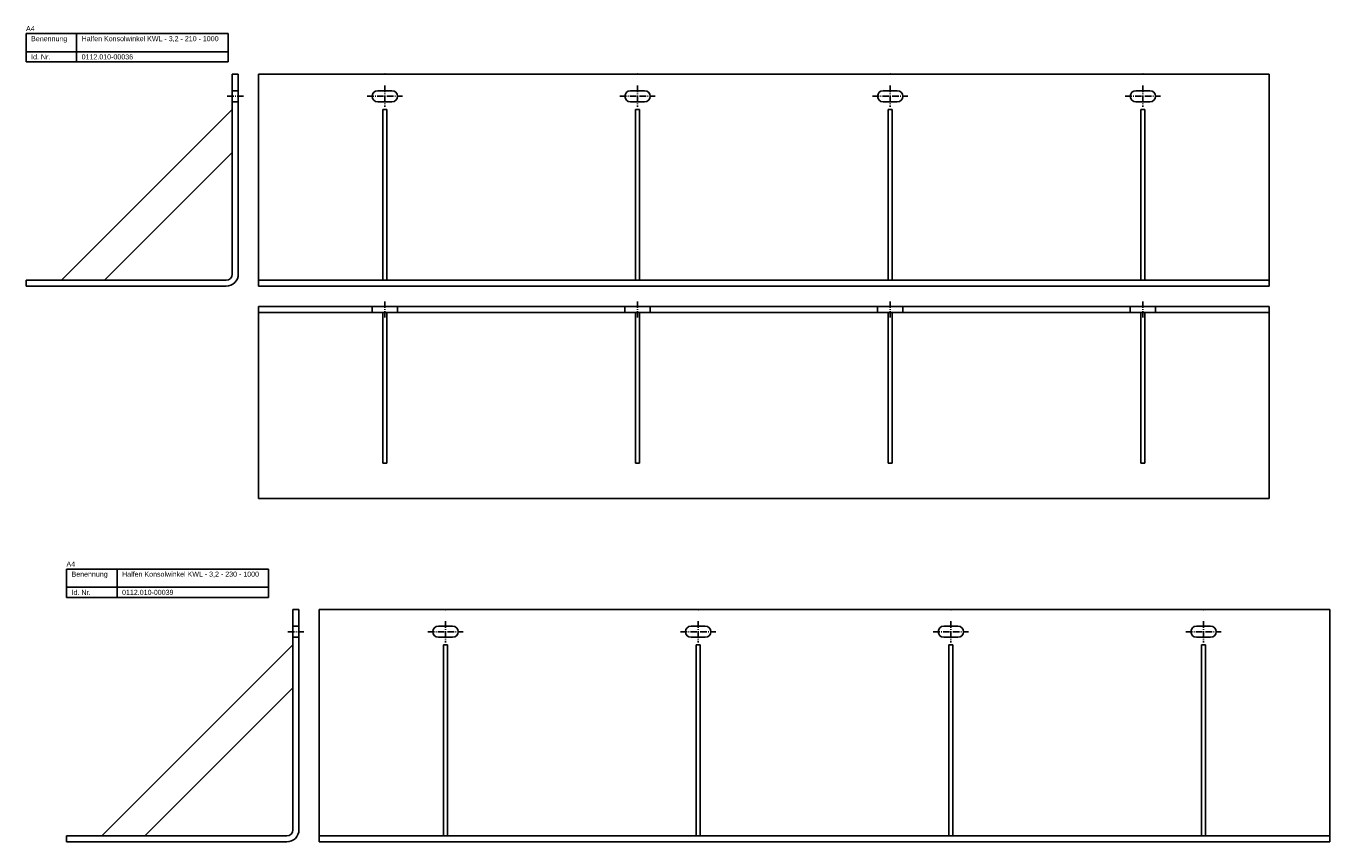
# Model space of a CAD drawing. Header units: millimetres. Extents: x 3683 to 6843, y -2519 to 868.
# Tile 6 of 12: x 5493 to 6783, y -1659 to -852. Entities that reach past the tile are written whole.
import ezdxf

# ---------------------------------------------------------------- set-up
doc = ezdxf.new("R2010")
doc.units = ezdxf.units.MM
doc.linetypes.add('MITTELLINIE', pattern=[0.977, 0.65, -0.13, 0.067, -0.13])
doc.linetypes.add('VERDECKT', pattern=[9.525, 6.35, -3.175])
doc.layers.add('HALFEN-KONSOLANKER', color=2, linetype='CONTINUOUS')
doc.styles.add('ARIAL50', font='ARIAL.TTF', dxfattribs={"height": 5})

msp = doc.modelspace()

# ---------------------------------------------------------------- linework, layer by layer
at = {"layer": 'HALFEN-KONSOLANKER'}
for p, q in [((5493.1, -859.2), (5693.1, -859.2)), ((5493.1, -887.2), (5493.1, -859.2)), ((5543.1, -887.2), (5543.1, -859.2)), ((5693.1, -887.2), (5693.1, -859.2)), ((5493.1, -877.2), (5693.1, -877.2)), ((5493.1, -887.2), (5693.1, -887.2)), ((5697.1, -899.2), (5697.1, -1097.2)), ((5697.1, -899.2), (5703.1, -899.2)), ((5703.1, -899.2), (5703.1, -1097.2)), ((5723.1, -899.2), (6723.1, -899.2)), ((5723.1, -899.2), (5723.1, -1109.2)), ((6723.1, -899.2), (6723.1, -1109.2)), ((5841.1, -915.7), (5855.1, -915.7)), ((6091.1, -915.7), (6105.1, -915.7)), ((6341.1, -915.7), (6355.1, -915.7)), ((6591.1, -915.7), (6605.1, -915.7)), ((5841.1, -926.7), (5855.1, -926.7)), ((6091.1, -926.7), (6105.1, -926.7)), ((6341.1, -926.7), (6355.1, -926.7)), ((6591.1, -926.7), (6605.1, -926.7)), ((5697.1, -934.2), (5528.1, -1103.2)), ((5846.1, -934.2), (5846.1, -1103.2)), ((5846.1, -934.2), (5850.1, -934.2)), ((5850.1, -934.2), (5850.1, -1103.2)), ((6096.1, -934.2), (6096.1, -1103.2)), ((6096.1, -934.2), (6100.1, -934.2)), ((6100.1, -934.2), (6100.1, -1103.2)), ((6346.1, -934.2), (6346.1, -1103.2)), ((6346.1, -934.2), (6350.1, -934.2)), ((6350.1, -934.2), (6350.1, -1103.2)), ((6596.1, -934.2), (6596.1, -1103.2)), ((6596.1, -934.2), (6600.1, -934.2)), ((6600.1, -934.2), (6600.1, -1103.2)), ((5697.1, -976.7), (5570.6, -1103.2)), ((5691.1, -1103.2), (5493.1, -1103.2)), ((5493.1, -1103.2), (5493.1, -1109.2)), ((5691.1, -1109.2), (5493.1, -1109.2)), ((5723.1, -1103.2), (6723.1, -1103.2)), ((5723.1, -1109.2), (6723.1, -1109.2)), ((6723.1, -1129.2), (5723.1, -1129.2)), ((5723.1, -1319.2), (5723.1, -1129.2)), ((6723.1, -1319.2), (6723.1, -1129.2)), ((6723.1, -1135.2), (5723.1, -1135.2)), ((5846.1, -1135.2), (5846.1, -1284.2)), ((5850.1, -1135.2), (5850.1, -1284.2)), ((6096.1, -1135.2), (6096.1, -1284.2)), ((6100.1, -1135.2), (6100.1, -1284.2)), ((6346.1, -1135.2), (6346.1, -1284.2)), ((6350.1, -1135.2), (6350.1, -1284.2)), ((6596.1, -1135.2), (6596.1, -1284.2)), ((6600.1, -1135.2), (6600.1, -1284.2)), ((5850.1, -1284.2), (5846.1, -1284.2)), ((6100.1, -1284.2), (6096.1, -1284.2)), ((6350.1, -1284.2), (6346.1, -1284.2)), ((6600.1, -1284.2), (6596.1, -1284.2)), ((6723.1, -1319.2), (5723.1, -1319.2)), ((5533.1, -1389.2), (5733.1, -1389.2)), ((5533.1, -1417.2), (5533.1, -1389.2)), ((5583.1, -1417.2), (5583.1, -1389.2)), ((5733.1, -1417.2), (5733.1, -1389.2)), ((5533.1, -1407.2), (5733.1, -1407.2)), ((5533.1, -1417.2), (5733.1, -1417.2)), ((5757.1, -1429.2), (5757.1, -1647.2)), ((5757.1, -1429.2), (5763.1, -1429.2)), ((5763.1, -1429.2), (5763.1, -1647.2)), ((5783.1, -1429.2), (6783.1, -1429.2)), ((5783.1, -1429.2), (5783.1, -1659.2)), ((6783.1, -1429.2), (6783.1, -1659.2)), ((5901.1, -1445.7), (5915.1, -1445.7)), ((5901.1, -1456.7), (5915.1, -1456.7)), ((6151.1, -1445.7), (6165.1, -1445.7)), ((6151.1, -1456.7), (6165.1, -1456.7)), ((6401.1, -1445.7), (6415.1, -1445.7)), ((6401.1, -1456.7), (6415.1, -1456.7)), ((6651.1, -1445.7), (6665.1, -1445.7)), ((6651.1, -1456.7), (6665.1, -1456.7)), ((5757.1, -1464.2), (5568.1, -1653.2)), ((5906.1, -1464.2), (5906.1, -1653.2)), ((5906.1, -1464.2), (5910.1, -1464.2)), ((5910.1, -1464.2), (5910.1, -1653.2)), ((6156.1, -1464.2), (6156.1, -1653.2)), ((6156.1, -1464.2), (6160.1, -1464.2)), ((6160.1, -1464.2), (6160.1, -1653.2)), ((6406.1, -1464.2), (6406.1, -1653.2)), ((6406.1, -1464.2), (6410.1, -1464.2)), ((6410.1, -1464.2), (6410.1, -1653.2)), ((6656.1, -1464.2), (6656.1, -1653.2)), ((6656.1, -1464.2), (6660.1, -1464.2)), ((6660.1, -1464.2), (6660.1, -1653.2)), ((5757.1, -1506.7), (5610.6, -1653.2)), ((5751.1, -1653.2), (5533.1, -1653.2)), ((5533.1, -1653.2), (5533.1, -1659.2)), ((5751.1, -1659.2), (5533.1, -1659.2)), ((5783.1, -1653.2), (6783.1, -1653.2)), ((5783.1, -1659.2), (6783.1, -1659.2))]:
    msp.add_line(p, q, dxfattribs=at)
at = {"layer": 'HALFEN-KONSOLANKER', "color": 1, "linetype": 'VERDECKT'}
for p, q in [((5697.1, -915.7), (5703.1, -915.7)), ((5697.1, -926.7), (5703.1, -926.7)), ((5835.6, -1135.2), (5835.6, -1129.2)), ((5860.6, -1129.2), (5860.6, -1135.2)), ((6085.6, -1135.2), (6085.6, -1129.2)), ((6110.6, -1129.2), (6110.6, -1135.2)), ((6335.6, -1135.2), (6335.6, -1129.2)), ((6360.6, -1129.2), (6360.6, -1135.2)), ((6585.6, -1135.2), (6585.6, -1129.2)), ((6610.6, -1129.2), (6610.6, -1135.2)), ((5757.1, -1445.7), (5763.1, -1445.7)), ((5757.1, -1456.7), (5763.1, -1456.7))]:
    msp.add_line(p, q, dxfattribs=at)
at = {"layer": 'HALFEN-KONSOLANKER', "color": 1, "linetype": 'MITTELLINIE', "ltscale": 10}
for p, q in [((5848.1, -910.7), (5848.1, -931.7)), ((6098.1, -910.7), (6098.1, -931.7)), ((6348.1, -910.7), (6348.1, -931.7)), ((6598.1, -910.7), (6598.1, -931.7)), ((5692.1, -921.2), (5708.1, -921.2)), ((5830.6, -921.2), (5865.6, -921.2)), ((6080.6, -921.2), (6115.6, -921.2)), ((6330.6, -921.2), (6365.6, -921.2)), ((6580.6, -921.2), (6615.6, -921.2)), ((5848.1, -1124.2), (5848.1, -1140.2)), ((6098.1, -1124.2), (6098.1, -1140.2)), ((6348.1, -1124.2), (6348.1, -1140.2)), ((6598.1, -1124.2), (6598.1, -1140.2)), ((5908.1, -1440.7), (5908.1, -1461.7)), ((6158.1, -1440.7), (6158.1, -1461.7)), ((6408.1, -1440.7), (6408.1, -1461.7)), ((6658.1, -1440.7), (6658.1, -1461.7)), ((5752.1, -1451.2), (5768.1, -1451.2)), ((5890.6, -1451.2), (5925.6, -1451.2)), ((6140.6, -1451.2), (6175.6, -1451.2)), ((6390.6, -1451.2), (6425.6, -1451.2)), ((6640.6, -1451.2), (6675.6, -1451.2))]:
    msp.add_line(p, q, dxfattribs=at)
at = {"layer": 'HALFEN-KONSOLANKER'}
for centre, radius, start, end in [((5841.1, -921.2), 5.5, 90, 270), ((5855.1, -921.2), 5.5, 270, 90), ((6091.1, -921.2), 5.5, 90, 270), ((6105.1, -921.2), 5.5, 270, 90), ((6341.1, -921.2), 5.5, 90, 270), ((6355.1, -921.2), 5.5, 270, 90), ((6591.1, -921.2), 5.5, 90, 270), ((6605.1, -921.2), 5.5, 270, 90), ((5691.1, -1097.2), 6, 270, 0), ((5691.1, -1097.2), 12, 270, 0), ((5901.1, -1451.2), 5.5, 90, 270), ((5915.1, -1451.2), 5.5, 270, 90), ((6151.1, -1451.2), 5.5, 90, 270), ((6165.1, -1451.2), 5.5, 270, 90), ((6401.1, -1451.2), 5.5, 90, 270), ((6415.1, -1451.2), 5.5, 270, 90), ((6651.1, -1451.2), 5.5, 90, 270), ((6665.1, -1451.2), 5.5, 270, 90), ((5751.1, -1647.2), 12, 270, 0), ((5751.1, -1647.2), 6, 270, 0)]:
    msp.add_arc(centre, radius, start, end, dxfattribs=at)
for p in [(5848.1, -899.2), (5848.1, -899.2), (6098.1, -899.2), (6098.1, -899.2), (6348.1, -899.2), (6348.1, -899.2), (6598.1, -899.2), (6598.1, -899.2), (5908.1, -1429.2), (5908.1, -1429.2), (6158.1, -1429.2), (6158.1, -1429.2), (6408.1, -1429.2), (6408.1, -1429.2), (6658.1, -1429.2), (6658.1, -1429.2)]:
    msp.add_point(p, dxfattribs=at)

# ---------------------------------------------------------------- texts
at = {"layer": 'HALFEN-KONSOLANKER', "style": 'ARIAL50'}
for s, p in [('A4', (5493.1, -856.7)), ('Benennung', (5498.1, -866.7)), ('Halfen Konsolwinkel KWL - 3,2 - 210 - 1000', (5548.1, -866.7)), ('Id. Nr.', (5498.1, -884.7)), ('0112.010-00036', (5548.1, -884.7)), ('A4', (5533.1, -1386.7)), ('Benennung', (5538.1, -1396.7)), ('Halfen Konsolwinkel KWL - 3,2 - 230 - 1000', (5588.1, -1396.7)), ('Id. Nr.', (5538.1, -1414.7)), ('0112.010-00039', (5588.1, -1414.7))]:
    msp.add_text(s, height=5, dxfattribs=at).set_placement(p)

doc.saveas('drawing.dxf')
